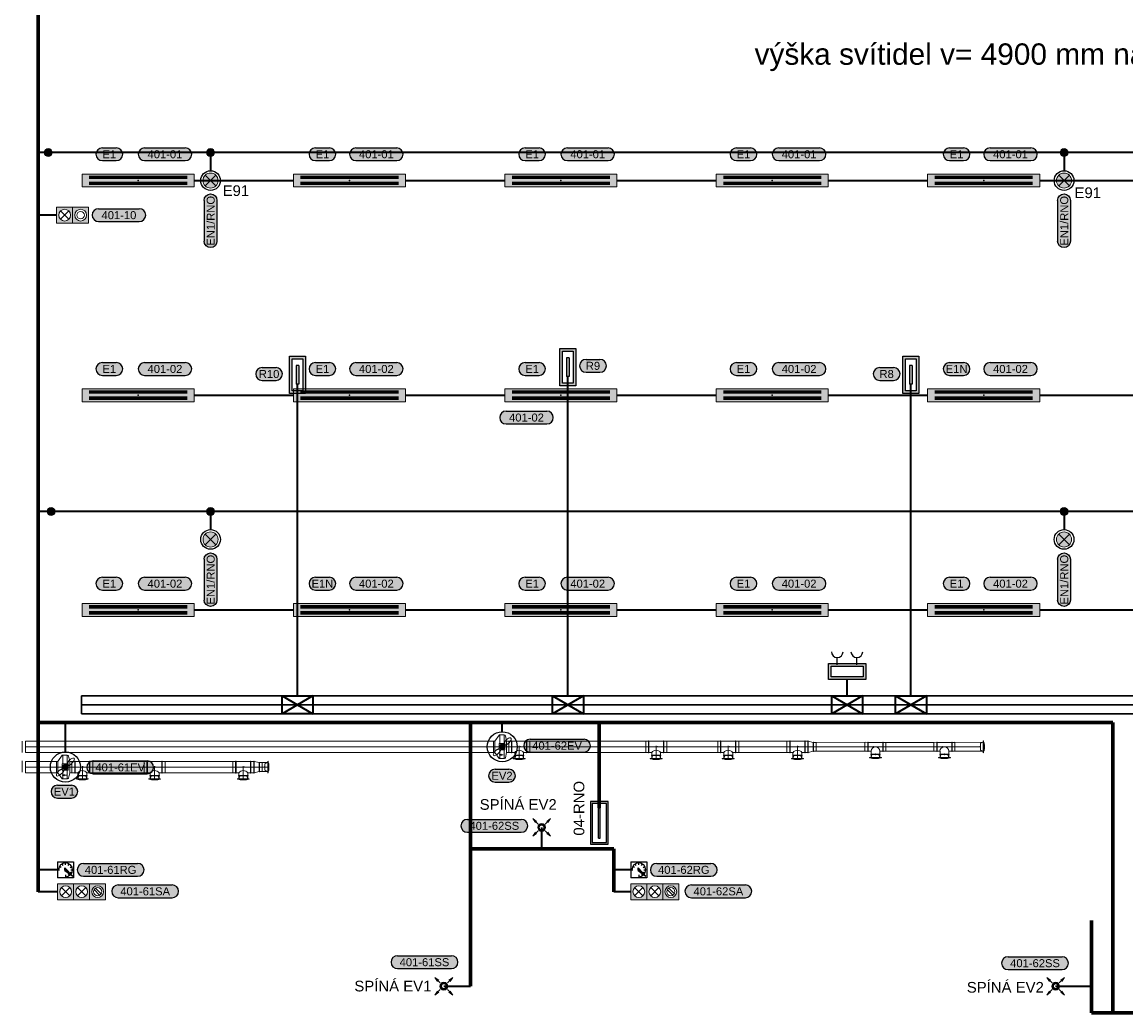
# Model space of a CAD drawing. Extents: x -10604 to 417874, y -84886 to -28187.
# Tile 12 of 32: x 30144 to 45664, y -66945 to -53017. Entities that reach past the tile are written whole.
import ezdxf
from ezdxf.enums import TextEntityAlignment as Align

# ---------------------------------------------------------------- set-up
doc = ezdxf.new("R2010")
doc.units = 0
doc.header["$MEASUREMENT"] = 0
doc.layers.get('0').update_dxf_attribs({"linetype": 'CONTINUOUS'})
for name, color, linetype in [('__Bílá', 7, 'CONTINUOUS'), ('__ELEKTRO PAVELKA', 4, 'CONTINUOUS'), ('__Fialová 220', 220, 'CONTINUOUS'), ('__Zelená', 3, 'CONTINUOUS')]:
    doc.layers.add(name, color=color, linetype=linetype)
doc.layers.add('__matrice SUNWIN žlab 250na100', color=7, linetype='CONTINUOUS', lineweight=30, true_color=0x98cd98)
doc.layers.add('__Rudá tmavá', color=7, linetype='CONTINUOUS', true_color=0xdb0000)
doc.layers.add('__Temná modrá', color=7, linetype='CONTINUOUS', true_color=0x0000c7)
doc.styles.add('Arial', font='arial.ttf')
doc.styles.add('GENERATED_STYLE_1', font='arial.ttf')

# ---------------------------------------------------------------- blocks, each defined once
blk = doc.blocks.new('Světlo 258')
h = blk.add_hatch(color=2)
h.dxf.hatch_style = 1
h.paths.add_polyline_path([(787.5, 90), (-787.5, 90), (-787.5, -90), (787.5, -90)])
at = {"color": 7}
for p, q in [((687.5, 57.5), (-687.5, 57.5)), ((687.5, 47.5), (-687.5, 47.5)), ((687.5, 37.5), (-687.5, 37.5)), ((687.5, 27.5), (-687.5, 27.5)), ((687.5, -27.5), (-687.5, -27.5)), ((687.5, -37.5), (-687.5, -37.5)), ((687.5, -47.5), (-687.5, -47.5)), ((687.5, -57.5), (-687.5, -57.5))]:
    blk.add_line(p, q, dxfattribs=at)
at = {"lineweight": 18}
blk.add_lwpolyline([(787.5, 90), (-787.5, 90), (-787.5, -90), (787.5, -90)], close=True, dxfattribs=at)
at = {"color": 7}
blk.add_point((0, 0), dxfattribs=at)
blk = doc.blocks.new('TEXT POPIS 025')
h = blk.add_hatch(color=21)
h.dxf.hatch_style = 2
edge = h.paths.add_edge_path()
edge.add_arc((654, 0), 600, 270, 450)
edge.add_line((654, 600), (-654, 600))
edge.add_arc((-654, 0), 600, 90, 270)
edge.add_line((-654, -600), (654, -600))
at = {"color": 7}
for p, q in [((-654, 600), (654, 600)), ((-654, -600), (654, -600))]:
    blk.add_line(p, q, dxfattribs=at)
at = {"color": 7, "ltscale": 4}
for centre, start, end in [((-654, 0), 90, 270), ((654, 0), 270, 90)]:
    blk.add_arc(centre, 600, start, end, dxfattribs=at)
at = {"color": 7, "linetype": 'Continuous', "style": 'GENERATED_STYLE_1'}
blk.add_attdef('TEXT', text='', height=750, dxfattribs=at).set_placement((0, 0), align=Align.MIDDLE)
blk = doc.blocks.new('tlasig')
for points in [[(-400, 75), (-400, 14), (-379, 10, -0.359824), (-325, 55, -1), (-325, -55, -0.470779), (-379, 10), (-400, 14), (-400, -75), (-250, -75), (-250, 75)], [(-250, 75), (-250, 14), (-229, 10, -0.359824), (-175, 55, -1), (-175, -55, -0.470779), (-229, 10), (-250, 14), (-250, -75), (-100, -75), (-100, 75)]]:
    blk.add_hatch(color=256).paths.add_polyline_path(points)
at = {"color": 7, "lineweight": 13}
for p, q in [((-400, -75), (-400, 75)), ((-400, 75), (-250, 75)), ((-250, -75), (-250, 75)), ((-250, -75), (-250, 75)), ((-250, 75), (-100, 75)), ((-100, -75), (-100, 75)), ((-250, -75), (-400, -75)), ((-100, -75), (-250, -75))]:
    blk.add_line(p, q, dxfattribs=at)
at = {"color": 7, "lineweight": 5}
for p, q in [((-214, 39), (-136, -39)), ((-214, -39), (-136, 39))]:
    blk.add_line(p, q, dxfattribs=at)
blk.add_line((0, 0), (-100, 0))
at = {"color": 7, "lineweight": 13}
for centre in [(-325, 0), (-175, 0)]:
    blk.add_circle(centre, 55, dxfattribs=at)
at = {"color": 7, "lineweight": 5}
blk.add_circle((-325, 0), 35, dxfattribs=at)
blk = doc.blocks.new('skksds')
at = {"layer": '__Fialová 220', "lineweight": 0}
for p, q in [((6656, 165), (6597, 80)), ((6667, 167), (6667, 44)), ((6728, 167), (6728, 44)), ((6728, 164), (6731, 164)), ((6762, 80), (6746, 155)), ((-50, 80), (-50, -80)), ((6577, 80), (0, 80)), ((0, 80), (0, -80)), ((13425, 0), (0, 0)), ((6658, -44), (6658, 44)), ((6738, 44), (6738, -44)), ((6832, 84), (6832, -84)), ((6837, 84), (6837, -84)), ((6939, -175), (6939, 12)), ((6939, 12), (6939, -175)), ((7041, 84), (7041, -84)), ((7047, 84), (7047, -84)), ((8718, 80), (7087, 80)), ((8758, 84), (8758, -84)), ((8763, 84), (8763, -84)), ((8865, -175), (8865, 12)), ((8865, 12), (8865, -175)), ((8967, 84), (8967, -84)), ((8973, 84), (8973, -84)), ((9731, 80), (9013, 80)), ((9771, 84), (9771, -84)), ((9776, 84), (9776, -84)), ((9878, -175), (9878, 12)), ((9878, 12), (9878, -175)), ((9980, 84), (9980, -84)), ((9986, 84), (9986, -84)), ((10704, 80), (10026, 80)), ((10744, 84), (10744, -84)), ((10750, 84), (10750, -84)), ((10852, -175), (10852, 12)), ((10852, 12), (10852, -175)), ((10954, 84), (10954, -84)), ((10959, 84), (10959, -84)), ((11117, 62), (11811, 63)), ((11801, 62), (11841, 63)), ((11801, -62), (11801, 62)), ((11841, 66), (11841, -66)), ((11841, -63), (11841, 63)), ((11847, 66), (11847, -66)), ((12051, 66), (12051, -66)), ((12056, 66), (12056, -66)), ((12096, 63), (12096, -63)), ((12771, 62), (12096, 62)), ((12771, 62), (12811, 63)), ((12771, -62), (12771, 62)), ((12811, 66), (12811, -66)), ((12811, -63), (12811, 63)), ((12816, 66), (12816, -66)), ((13020, 66), (13020, -66)), ((13026, 66), (13026, -66)), ((13066, 63), (13066, -63)), ((13066, 63), (13465, 62)), ((13425, 46), (13425, 0)), ((13425, -46), (13425, 0)), ((13465, 63), (13427, 49)), ((13465, 0), (13465, 84)), ((13465, -62), (13465, 62)), ((13465, -62), (13465, 62)), ((13465, 0), (13465, -84)), ((13469, 0), (13469, 80)), ((13469, 0), (13469, -80)), ((13470, 56), (13475, 58)), ((13470, 56), (13470, 0)), ((13470, -56), (13470, 0)), ((0, -80), (6577, -80)), ((514, -120), (455, -205)), ((525, -118), (525, -242)), ((586, -118), (586, -242)), ((586, -121), (589, -121)), ((620, -205), (604, -130)), ((6656, -165), (6597, -80)), ((6738, -44), (6658, -44)), ((6658, -115), (6690, -105)), ((6714, -115), (6658, -115)), ((6658, -115), (6690, -125)), ((6667, -167), (6667, -44)), ((6728, -167), (6728, -44)), ((6762, -80), (6746, -155)), ((7006, -119), (6873, -119)), ((7006, -125), (6873, -125)), ((6877, -165), (6890, -127)), ((6893, -125), (6939, -125)), ((6986, -125), (6939, -125)), ((7002, -165), (6989, -127)), ((7087, -80), (8718, -80)), ((8932, -119), (8799, -119)), ((8932, -125), (8799, -125)), ((8803, -165), (8816, -127)), ((8819, -125), (8865, -125)), ((8912, -125), (8865, -125)), ((8928, -165), (8915, -127)), ((9013, -80), (9731, -80)), ((9945, -119), (9812, -119)), ((9945, -125), (9812, -125)), ((9816, -165), (9829, -127)), ((9832, -125), (9878, -125)), ((9925, -125), (9878, -125)), ((9941, -165), (9928, -127)), ((10026, -80), (10704, -80)), ((10918, -119), (10785, -119)), ((10918, -125), (10785, -125)), ((10789, -165), (10803, -127)), ((10806, -125), (10852, -125)), ((10898, -125), (10852, -125)), ((10915, -165), (10901, -127)), ((11117, -62), (11801, -62)), ((11949, -150), (11864, -150)), ((11949, -155), (11869, -155)), ((11882, -105), (12015, -105)), ((11882, -110), (12015, -110)), ((11886, -150), (11899, -113)), ((11886, -150), (12011, -150)), ((11886, -150), (12011, -150)), ((11902, -111), (11949, -111)), ((11995, -111), (11949, -111)), ((11949, -150), (12033, -150)), ((11949, -155), (12028, -155)), ((12011, -150), (11998, -113)), ((12096, -63), (12771, -62)), ((12918, -150), (12834, -150)), ((12918, -155), (12839, -155)), ((12852, -105), (12985, -105)), ((12852, -110), (12985, -110)), ((12856, -150), (12869, -113)), ((12856, -150), (12981, -150)), ((12856, -150), (12981, -150)), ((12872, -111), (12918, -111)), ((12965, -111), (12918, -111)), ((12918, -150), (13003, -150)), ((12918, -155), (12998, -155)), ((12981, -150), (12968, -113)), ((13062, -63), (13465, -63)), ((13465, -63), (13427, -49)), ((13470, -56), (13475, -58)), ((-49, -197), (-49, -357)), ((435, -205), (0, -205)), ((0, -205), (0, -365)), ((3410, -285), (0, -285)), ((516, -329), (516, -242)), ((596, -242), (596, -329)), ((690, -201), (690, -369)), ((696, -201), (696, -369)), ((798, -460), (798, -273)), ((798, -273), (798, -460)), ((900, -201), (900, -369)), ((905, -201), (905, -369)), ((945, -205), (1666, -205)), ((1706, -201), (1706, -369)), ((1712, -201), (1712, -369)), ((1813, -460), (1813, -273)), ((1813, -273), (1813, -460)), ((1915, -201), (1915, -369)), ((1921, -201), (1921, -369)), ((1961, -205), (2913, -205)), ((2953, -201), (2953, -369)), ((2958, -201), (2958, -369)), ((3060, -460), (3060, -273)), ((3060, -273), (3060, -460)), ((3162, -201), (3162, -369)), ((3168, -201), (3168, -369)), ((3327, -223), (3405, -223)), ((3365, -239), (3365, -285)), ((3365, -331), (3365, -285)), ((3405, -223), (3367, -236)), ((3405, -285), (3405, -201)), ((3405, -348), (3405, -223)), ((3405, -348), (3405, -223)), ((3405, -285), (3405, -369)), ((3409, -285), (3409, -205)), ((3409, -285), (3409, -365)), ((3410, -229), (3415, -227)), ((3410, -229), (3410, -285)), ((3410, -341), (3410, -285)), ((6728, -164), (6731, -164)), ((6939, -165), (6855, -165)), ((6939, -169), (6859, -169)), ((6877, -165), (7002, -165)), ((6877, -165), (7002, -165)), ((6883, -170), (6881, -175)), ((6883, -170), (6939, -170)), ((6939, -165), (7023, -165)), ((6939, -169), (7019, -169)), ((6996, -170), (6939, -170)), ((6996, -170), (6998, -175)), ((8865, -165), (8781, -165)), ((8865, -169), (8786, -169)), ((8803, -165), (8928, -165)), ((8803, -165), (8928, -165)), ((8809, -170), (8807, -175)), ((8809, -170), (8865, -170)), ((8865, -165), (8949, -165)), ((8865, -169), (8945, -169)), ((8922, -170), (8865, -170)), ((8922, -170), (8924, -175)), ((9878, -165), (9794, -165)), ((9878, -169), (9798, -169)), ((9816, -165), (9941, -165)), ((9816, -165), (9941, -165)), ((9822, -170), (9820, -175)), ((9822, -170), (9878, -170)), ((9878, -165), (9962, -165)), ((9878, -169), (9958, -169)), ((9935, -170), (9878, -170)), ((9935, -170), (9936, -175)), ((10852, -165), (10768, -165)), ((10852, -169), (10772, -169)), ((10790, -165), (10915, -165)), ((10790, -165), (10915, -165)), ((10796, -170), (10794, -175)), ((10796, -170), (10852, -170)), ((10852, -165), (10936, -165)), ((10852, -169), (10932, -169)), ((10908, -170), (10852, -170)), ((10908, -170), (10910, -175)), ((11892, -155), (11890, -160)), ((11892, -155), (11949, -155)), ((12005, -155), (11949, -155)), ((12005, -155), (12007, -160)), ((12862, -155), (12860, -160)), ((12862, -155), (12918, -155)), ((12975, -155), (12918, -155)), ((12975, -155), (12977, -160)), ((0, -365), (435, -365)), ((514, -450), (455, -365)), ((596, -329), (516, -329)), ((516, -400), (548, -390)), ((573, -400), (516, -400)), ((516, -400), (548, -410)), ((525, -452), (525, -329)), ((586, -452), (586, -329)), ((586, -449), (589, -449)), ((620, -365), (604, -440)), ((798, -450), (713, -450)), ((798, -454), (718, -454)), ((864, -404), (731, -404)), ((864, -410), (731, -410)), ((735, -450), (748, -412)), ((735, -450), (860, -450)), ((735, -450), (860, -450)), ((741, -455), (739, -460)), ((741, -455), (798, -455)), ((751, -410), (798, -410)), ((844, -410), (798, -410)), ((798, -450), (882, -450)), ((798, -454), (877, -454)), ((854, -455), (798, -455)), ((860, -450), (847, -412)), ((854, -455), (856, -460)), ((1666, -365), (945, -365)), ((1813, -450), (1729, -450)), ((1813, -454), (1734, -454)), ((1880, -404), (1747, -404)), ((1880, -410), (1747, -410)), ((1751, -450), (1764, -412)), ((1751, -450), (1876, -450)), ((1751, -450), (1876, -450)), ((1757, -455), (1755, -460)), ((1757, -455), (1813, -455)), ((1767, -410), (1813, -410)), ((1860, -410), (1813, -410)), ((1813, -450), (1898, -450)), ((1813, -454), (1893, -454)), ((1870, -455), (1813, -455)), ((1876, -450), (1863, -412)), ((1870, -455), (1872, -460)), ((2913, -365), (1961, -365)), ((3060, -450), (2976, -450)), ((3060, -454), (2980, -454)), ((3127, -404), (2994, -404)), ((3127, -410), (2994, -410)), ((2998, -450), (3011, -412)), ((2998, -450), (3123, -450)), ((2998, -450), (3123, -450)), ((3004, -455), (3002, -460)), ((3004, -455), (3060, -455)), ((3014, -410), (3060, -410)), ((3107, -410), (3060, -410)), ((3060, -450), (3144, -450)), ((3060, -454), (3140, -454)), ((3117, -455), (3060, -455)), ((3123, -450), (3110, -412)), ((3117, -455), (3119, -460)), ((3327, -348), (3405, -348)), ((3405, -348), (3367, -334)), ((3410, -341), (3415, -343))]:
    blk.add_line(p, q, dxfattribs=at)
at = {"layer": '__Fialová 220', "lineweight": 0, "flags": 128}
for points in [[(6667, 167), (6662, 167)], [(6728, 167), (6667, 167)], [(6597, -80), (6577, -80), (6577, 80), (6597, 80), (6597, -80)], [(6738, 44), (6658, 44)], [(6792, -80), (6762, -80), (6762, 80), (6792, 80), (6792, -80)], [(6792, 80), (6792, -80)], [(6832, 80), (6792, 80)], [(6837, 84), (6832, 84)], [(7041, 80), (6837, 80)], [(7041, 84), (7047, 84)], [(7047, 80), (7087, 80)], [(7087, 80), (7087, -80)], [(8718, 80), (8718, -80)], [(8758, 80), (8718, 80)], [(8763, 84), (8758, 84)], [(8967, 80), (8763, 80)], [(8967, 84), (8973, 84)], [(8973, 80), (9013, 80)], [(9013, 80), (9013, -80)], [(9731, 80), (9731, -80)], [(9771, 80), (9731, 80)], [(9776, 84), (9771, 84)], [(9980, 80), (9776, 80)], [(9980, 84), (9986, 84)], [(9986, 80), (10026, 80)], [(10026, 80), (10026, -80)], [(10704, 80), (10704, -80)], [(10744, 80), (10704, 80)], [(10750, 84), (10744, 84)], [(10954, 80), (10750, 80)], [(10954, 84), (10959, 84)], [(10999, 80), (10959, 80), (10959, -80), (10999, -80)], [(10959, 80), (10999, 80)], [(11004, 84), (10999, 84), (10999, -84), (11004, -84)], [(10999, 80), (10999, -80)], [(11004, 84), (11004, -84)], [(11004, 80), (11072, 62)], [(11072, 66), (11072, -66)], [(11072, 66), (11077, 66), (11077, -66), (11072, -66)], [(11077, 62), (11117, 62), (11117, -62), (11077, -62)], [(13465, 62), (13465, -63)], [(525, -118), (520, -118)], [(586, -118), (525, -118)], [(6832, -80), (6792, -80)], [(6837, -84), (6832, -84)], [(6837, -80), (6877, -80)], [(6873, -119), (6873, -125)], [(6877, -119), (6877, -80)], [(6877, -125), (6877, -165)], [(7002, -119), (7002, -80)], [(7041, -80), (7002, -80)], [(7002, -125), (7002, -165)], [(7006, -119), (7006, -125)], [(7041, -84), (7047, -84)], [(7047, -80), (7087, -80)], [(8758, -80), (8718, -80)], [(8763, -84), (8758, -84)], [(8763, -80), (8803, -80)], [(8799, -119), (8799, -125)], [(8803, -119), (8803, -80)], [(8803, -125), (8803, -165)], [(8928, -119), (8928, -80)], [(8967, -80), (8928, -80)], [(8928, -125), (8928, -165)], [(8932, -119), (8932, -125)], [(8967, -84), (8973, -84)], [(8973, -80), (9013, -80)], [(9771, -80), (9731, -80)], [(9776, -84), (9771, -84)], [(9776, -80), (9816, -80)], [(9812, -119), (9812, -125)], [(9816, -119), (9816, -80)], [(9816, -125), (9816, -165)], [(9941, -119), (9941, -80)], [(9980, -80), (9941, -80)], [(9941, -125), (9941, -165)], [(9945, -119), (9945, -125)], [(9980, -84), (9986, -84)], [(9986, -80), (10026, -80)], [(10744, -80), (10704, -80)], [(10750, -84), (10744, -84)], [(10750, -80), (10789, -80)], [(10785, -119), (10785, -125)], [(10789, -119), (10789, -80)], [(10789, -125), (10789, -165)], [(10914, -119), (10914, -80)], [(10954, -80), (10914, -80)], [(10914, -125), (10914, -165)], [(10918, -119), (10918, -125)], [(10954, -84), (10959, -84)], [(10959, -80), (10999, -80)], [(11004, -80), (11072, -62)], [(455, -365), (435, -365), (435, -205), (455, -205), (455, -365)], [(596, -242), (516, -242)], [(650, -365), (620, -365), (620, -205), (650, -205), (650, -365)], [(650, -205), (650, -365)], [(690, -205), (650, -205)], [(696, -201), (690, -201)], [(900, -205), (696, -205)], [(900, -201), (905, -201)], [(905, -205), (945, -205)], [(945, -205), (945, -365)], [(1666, -205), (1666, -365)], [(1706, -205), (1666, -205)], [(1712, -201), (1706, -201)], [(1915, -205), (1712, -205)], [(1915, -201), (1921, -201)], [(1921, -205), (1961, -205)], [(1961, -205), (1961, -365)], [(2913, -205), (2913, -365)], [(2953, -205), (2913, -205)], [(2958, -201), (2953, -201)], [(3162, -205), (2958, -205)], [(3162, -201), (3168, -201)], [(3168, -205), (3208, -205)], [(3214, -201), (3209, -201), (3209, -369), (3214, -369)], [(3214, -201), (3214, -369)], [(3214, -205), (3282, -223)], [(3282, -219), (3282, -352)], [(3282, -219), (3287, -219), (3287, -352), (3282, -352)], [(3287, -223), (3327, -223), (3327, -348), (3287, -348)], [(6667, -167), (6662, -167)], [(6728, -167), (6667, -167)], [(7002, -165), (6877, -165)], [(8928, -165), (8803, -165)], [(9941, -165), (9816, -165)], [(10914, -165), (10789, -165)], [(525, -452), (520, -452)], [(586, -452), (525, -452)], [(690, -365), (650, -365)], [(696, -369), (690, -369)], [(696, -365), (735, -365)], [(731, -404), (731, -410)], [(735, -404), (735, -365)], [(735, -410), (735, -450)], [(860, -450), (735, -450)], [(860, -404), (860, -365)], [(900, -365), (860, -365)], [(860, -410), (860, -450)], [(864, -404), (864, -410)], [(900, -369), (905, -369)], [(905, -365), (945, -365)], [(1706, -365), (1666, -365)], [(1712, -369), (1706, -369)], [(1712, -365), (1751, -365)], [(1747, -404), (1747, -410)], [(1751, -404), (1751, -365)], [(1751, -410), (1751, -450)], [(1876, -450), (1751, -450)], [(1876, -404), (1876, -365)], [(1915, -365), (1876, -365)], [(1876, -410), (1876, -450)], [(1880, -404), (1880, -410)], [(1915, -369), (1921, -369)], [(1921, -365), (1961, -365)], [(2953, -365), (2913, -365)], [(2958, -369), (2953, -369)], [(2958, -365), (2998, -365)], [(2994, -404), (2994, -410)], [(2998, -404), (2998, -365)], [(2998, -410), (2998, -450)], [(3123, -450), (2998, -450)], [(3123, -404), (3123, -365)], [(3162, -365), (3123, -365)], [(3123, -410), (3123, -450)], [(3127, -404), (3127, -410)], [(3162, -369), (3168, -369)], [(3168, -365), (3208, -365)], [(3214, -365), (3282, -348)]]:
    blk.add_lwpolyline(points, dxfattribs=at)
at = {"layer": '__Fialová 220', "lineweight": 0}
for points in [[(11847, 66), (11841, 66)], [(11841, -62), (11841, 62)], [(11847, 62), (12051, 62)], [(12051, 66), (12056, 66)], [(12056, 62), (12096, 62)], [(12096, 62), (12096, -62)], [(12816, 66), (12811, 66)], [(12811, -62), (12811, 62)], [(12816, 62), (13020, 62)], [(13020, 66), (13026, 66)], [(13026, 62), (13066, 62)], [(13066, 62), (13066, -62)], [(13465, 62), (13465, -62)], [(11841, -62), (11801, -62)], [(11847, -66), (11841, -66)], [(11847, -62), (11886, -62)], [(11882, -105), (11882, -110)], [(11886, -105), (11886, -62)], [(11886, -110), (11886, -150)], [(12011, -150), (11886, -150)], [(12011, -105), (12011, -62)], [(12051, -62), (12011, -62)], [(12011, -110), (12011, -150)], [(12015, -105), (12015, -110)], [(12051, -66), (12056, -66)], [(12056, -62), (12096, -62)], [(12811, -62), (12771, -62)], [(12816, -66), (12811, -66)], [(12816, -62), (12856, -62)], [(12852, -105), (12852, -110)], [(12856, -105), (12856, -62)], [(12856, -110), (12856, -150)], [(12981, -150), (12856, -150)], [(12981, -105), (12981, -62)], [(13020, -62), (12981, -62)], [(12981, -110), (12981, -150)], [(12985, -105), (12985, -110)], [(13020, -66), (13026, -66)], [(13026, -62), (13066, -62)], [(3405, -223), (3405, -348)], [(7002, -165), (6877, -165)], [(8928, -165), (8803, -165)], [(9941, -165), (9816, -165)], [(10915, -165), (10790, -165)], [(860, -450), (735, -450)], [(1876, -450), (1751, -450)], [(3123, -450), (2998, -450)]]:
    blk.add_lwpolyline(points, dxfattribs=at)
for centre, radius, start, end in [((6662, 157), 10, 90.0233, 129.2504), ((6732, 147), 16.6, 30.0501, 91.6969), ((11949, -62), 62.5, 0, 180), ((12918, -62), 62.5, 0, 180), ((13429, 46), 3.33, 115.6654, 180), ((13464, 79), 5, 6.1954, 80.7451), ((13475, 58), 0.833, 18.7921, 111.5644), ((13117, 0), 364, 359.9765, 9.1264), ((13117, 0), 364, 350.8736, 0.0235), ((520, -128), 10, 90.0233, 129.2504), ((590, -138), 16.6, 30.0501, 91.6969), ((6939, -130), 80, 38.6248, 141.3752), ((6893, -128), 3.33, 90, 154.3346), ((6986, -128), 3.33, 25.6654, 90), ((8865, -130), 80, 38.6248, 141.3752), ((8819, -128), 3.33, 90, 154.3346), ((8912, -128), 3.33, 25.6654, 90), ((9878, -130), 80, 38.6248, 141.3752), ((9832, -128), 3.33, 90, 154.3346), ((9925, -128), 3.33, 25.6654, 90), ((10852, -130), 80, 38.6248, 141.3752), ((10806, -128), 3.33, 90, 154.3346), ((10898, -128), 3.33, 25.6654, 90), ((11869, -150), 5, 189.2549, 263.8046), ((11902, -114), 3.33, 90, 154.3346), ((11995, -114), 3.33, 25.6654, 90), ((12028, -150), 5, 276.1954, 350.7451), ((12839, -150), 5, 189.2549, 263.8046), ((12872, -114), 3.33, 90, 154.3346), ((12965, -114), 3.33, 25.6654, 90), ((12998, -150), 5, 276.1954, 350.7451), ((13429, -46), 3.33, 180, 244.3346), ((13464, -79), 5, 279.2549, 353.8046), ((13475, -58), 0.833, 248.4356, 341.2079), ((3369, -239), 3.33, 115.6654, 180), ((3404, -206), 5, 6.1954, 80.7451), ((3415, -228), 0.833, 18.7921, 111.5644), ((3057, -285), 364, 359.9765, 9.1264), ((3057, -285), 364, 350.8736, 0.0235), ((6662, -157), 10, 230.7496, 269.9767), ((6732, -147), 16.6, 268.3031, 329.9499), ((6860, -164), 5, 189.2549, 263.8046), ((6882, -175), 0.833, 158.4356, 251.2079), ((6939, 183), 364, 260.8736, 270.0235), ((6939, 183), 364, 269.9765, 279.1264), ((6997, -175), 0.833, 288.7921, 21.5644), ((7018, -164), 5, 276.1954, 350.7451), ((8786, -164), 5, 189.2549, 263.8046), ((8808, -175), 0.833, 158.4356, 251.2079), ((8865, 183), 364, 260.8736, 270.0235), ((8865, 183), 364, 269.9765, 279.1264), ((8923, -175), 0.833, 288.7921, 21.5644), ((8944, -164), 5, 276.1954, 350.7451), ((9799, -164), 5, 189.2549, 263.8046), ((9821, -175), 0.833, 158.4356, 251.2079), ((9878, 183), 364, 260.8736, 270.0235), ((9878, 183), 364, 269.9765, 279.1264), ((9936, -175), 0.833, 288.7921, 21.5644), ((9957, -164), 5, 276.1954, 350.7451), ((10773, -164), 5, 189.2549, 263.8046), ((10794, -175), 0.833, 158.4356, 251.2079), ((10852, 183), 364, 260.8736, 270.0235), ((10852, 183), 364, 269.9765, 279.1264), ((10910, -175), 0.833, 288.7921, 21.5644), ((10931, -164), 5, 276.1954, 350.7451), ((11891, -160), 0.833, 158.4356, 251.2079), ((11948, 198), 364, 260.8736, 270.0235), ((11949, 198), 364, 269.9765, 279.1264), ((12006, -160), 0.833, 288.7921, 21.5644), ((12861, -160), 0.833, 158.4356, 251.2079), ((12918, 198), 364, 260.8736, 270.0235), ((12919, 198), 364, 269.9765, 279.1264), ((12976, -160), 0.833, 288.7921, 21.5644), ((520, -442), 10, 230.7496, 269.9767), ((590, -432), 16.6, 268.3031, 329.9499), ((718, -449), 5, 189.2549, 263.8046), ((798, -415), 80, 38.6248, 141.3752), ((740, -460), 0.833, 158.4356, 251.2079), ((797, -102), 364, 260.8736, 270.0235), ((751, -414), 3.33, 90, 154.3346), ((798, -102), 364, 269.9765, 279.1264), ((844, -414), 3.33, 25.6654, 90), ((855, -460), 0.833, 288.7921, 21.5644), ((877, -449), 5, 276.1954, 350.7451), ((1734, -449), 5, 189.2549, 263.8046), ((1813, -415), 80, 38.6248, 141.3752), ((1756, -460), 0.833, 158.4356, 251.2079), ((1813, -102), 364, 260.8736, 270.0235), ((1767, -414), 3.33, 90, 154.3346), ((1814, -102), 364, 269.9765, 279.1264), ((1860, -414), 3.33, 25.6654, 90), ((1871, -460), 0.833, 288.7921, 21.5644), ((1893, -449), 5, 276.1954, 350.7451), ((2981, -449), 5, 189.2549, 263.8046), ((3060, -415), 80, 38.6248, 141.3752), ((3003, -460), 0.833, 158.4356, 251.2079), ((3060, -102), 364, 260.8736, 270.0235), ((3014, -414), 3.33, 90, 154.3346), ((3060, -102), 364, 269.9765, 279.1264), ((3107, -414), 3.33, 25.6654, 90), ((3118, -460), 0.833, 288.7921, 21.5644), ((3139, -449), 5, 276.1954, 350.7451), ((3369, -331), 3.33, 180, 244.3346), ((3404, -364), 5, 279.2549, 353.8046), ((3415, -343), 0.833, 248.4356, 341.2079)]:
    blk.add_arc(centre, radius, start, end, dxfattribs=at)
for p in [(6832, 0), (6955, 0), (7040, 0), (7048, 0), (7048, 0), (8758, 0), (8882, 0), (8966, 0), (8974, 0), (8974, 0), (9771, 0), (9894, 0), (9979, 0), (9987, 0), (9987, 0), (10744, 0), (10868, 0), (10953, 0), (10961, 0), (10961, 0), (11840, 0), (11840, 0), (11847, 0), (11922, 0), (12056, 0), (12809, 0), (12809, 0), (12817, 0), (12892, 0), (13026, 0), (6939, -117), (6939, -125), (6939, -125), (8865, -117), (8865, -125), (8865, -125), (9878, -117), (9878, -125), (9878, -125), (10852, -117), (10852, -125), (10852, -125), (11949, -102), (11949, -110), (11949, -110), (12918, -102), (12918, -110), (12918, -110), (13417, 0), (13425, 0), (13425, 0), (690, -285), (814, -285), (899, -285), (907, -285), (907, -285), (1706, -285), (1830, -285), (1915, -285), (1923, -285), (1923, -285), (2953, -285), (3076, -285), (3161, -285), (3169, -285), (3169, -285), (3357, -285), (3365, -285), (3365, -285), (798, -402), (798, -410), (798, -410), (1813, -402), (1813, -410), (1813, -410), (3060, -402), (3060, -410), (3060, -410)]:
    blk.add_point(p, dxfattribs=at)
blk = doc.blocks.new('T101')
at = {"lineweight": 0}
blk.add_hatch(color=7, dxfattribs=at).paths.add_polyline_path([(25, 0, 1), (-25, 0, 1)])
at = {"color": 7}
for p, q in [((28, 54), (0, 0)), ((0, 0), (54, 28)), ((-54, -28), (0, 0)), ((0, 0), (-28, -54))]:
    blk.add_line(p, q, dxfattribs=at)
blk.add_circle((0, 0), 141)
at = {"color": 7, "lineweight": 0}
blk.add_circle((0, 0), 25, dxfattribs=at)
at = {"color": 7, "lineweight": 13, "extrusion": (0, 0, -1)}
blk.add_ellipse((46, 46), major_axis=(35.7, 35.7), ratio=0.371134, start_param=4.568335, end_param=7.998035, dxfattribs=at)
at = {"color": 7, "lineweight": 13}
blk.add_ellipse((-46, -46), major_axis=(-35.7, -35.7), ratio=0.371134, start_param=4.568335, end_param=7.998035, dxfattribs=at)
blk = doc.blocks.new('PPRO')
h = blk.add_hatch(color=256)
edge = h.paths.add_edge_path()
edge.add_arc((0, 0), 55, 0, 360)
edge = h.paths.add_edge_path(flags=16)
edge.add_arc((0, 0), 32.5, 0, 360)
at = {"color": 7, "lineweight": 5}
for p, q in [((-125, 124), (-51, 47)), ((-125, 124), (-87, 68)), ((-125, 124), (-71, 83)), ((125, 124), (51, 47)), ((125, 124), (71, 83)), ((125, 124), (87, 68)), ((-125, -124), (-51, -47)), ((-125, -124), (-87, -68)), ((-125, -124), (-71, -83)), ((125, -124), (51, -47)), ((125, -124), (71, -83)), ((125, -124), (87, -68))]:
    blk.add_line(p, q, dxfattribs=at)
at = {"color": 7, "lineweight": 13}
for radius in [55, 32.5]:
    blk.add_circle((0, 0), radius, dxfattribs=at)
blk = doc.blocks.new('PS4')
at = {"layer": '__Bílá', "lineweight": 35}
for p, q in [((0, 0), (433, -250)), ((433, 0), (0, -250))]:
    blk.add_line(p, q, dxfattribs=at)
blk.add_lwpolyline([(0, 0), (433, 0), (433, -250), (0, -250)], close=True, dxfattribs=at)
blk = doc.blocks.new('Skříň šíře 350')
h = blk.add_hatch(color=256)
h.dxf.hatch_style = 1
h.paths.add_polyline_path([(175, 75), (-175, 75), (-175, -75), (175, -75)])
h.paths.add_polyline_path([(150, -50), (-150, -50), (-150, 50), (150, 50)], flags=16)
h.paths.add_polyline_path([(87.5, 12.5), (87.5, -12.5), (-87.5, -12.5), (-87.5, 12.5)], flags=0)
h = blk.add_hatch(color=256)
h.dxf.hatch_style = 1
h.paths.add_polyline_path([(-87.5, 12.5), (-87.5, -12.5), (87.5, -12.5), (87.5, 12.5)])
at = {"color": 7}
for p, q in [((-87.5, 12.5), (87.5, 12.5)), ((-87.5, 12.5), (-87.5, -12.5)), ((87.5, 12.5), (87.5, -12.5)), ((-87.5, -12.5), (87.5, -12.5))]:
    blk.add_line(p, q, dxfattribs=at)
for points in [[(-175, 75), (175, 75), (175, -75), (-175, -75)], [(-150, 50), (150, 50), (150, -50), (-150, -50)]]:
    blk.add_lwpolyline(points, close=True, dxfattribs=at)
blk = doc.blocks.new('MXC001')
h = blk.add_hatch(color=256)
h.dxf.hatch_style = 1
h.paths.add_polyline_path([(175, 150), (-175, 150), (-175, 0), (175, 0)])
h.paths.add_polyline_path([(150, 125), (150, 25), (-150, 25), (-150, 125)], flags=16)
at = {"color": 7}
for p, q in [((-92, 138), (-92, 206)), ((92, 138), (92, 206))]:
    blk.add_line(p, q, dxfattribs=at)
for points in [[(-175, 150), (175, 150), (175, 0), (-175, 0)], [(-150, 125), (150, 125), (150, 25), (-150, 25)]]:
    blk.add_lwpolyline(points, close=True, dxfattribs=at)
for centre in [(-92, 261), (92, 261)]:
    blk.add_arc(centre, 55, 180, 0, dxfattribs=at)
blk = doc.blocks.new('Text žlutý 21')
at = {"true_color": 0xffff33}
h = blk.add_hatch(color=2, dxfattribs=at)
h.dxf.hatch_style = 2
h.paths.add_polyline_path([(-191, 60, 1), (-191, -60), (191, -60, 1), (191, 60)])
at = {"color": 7}
for p, q in [((-191, 60), (191, 60)), ((-191, -60), (191, -60))]:
    blk.add_line(p, q, dxfattribs=at)
at = {"color": 7, "ltscale": 4}
for centre, start, end in [((-191, 0), 90, 270), ((191, 0), 270, 90)]:
    blk.add_arc(centre, 60, start, end, dxfattribs=at)
at = {"color": 7, "linetype": 'Continuous', "style": 'GENERATED_STYLE_1'}
blk.add_attdef('TEXT', text='', height=75, dxfattribs=at).set_placement((0, 0), align=Align.MIDDLE)
blk = doc.blocks.new('A119N')
at = {"lineweight": 35}
h = blk.add_hatch(color=7, dxfattribs=at)
h.dxf.hatch_style = 1
h.paths.add_polyline_path([(69, 333, 0.01756), (63, 337), (-28, 251), (11, 251)])
h.paths.add_polyline_path([(8, 262, -1), (-8, 262, -1)], flags=16)
h.paths.add_polyline_path([(89, 362), (63, 337, -0.01756), (69, 333)])
for p, q in [((-112, 375), (112, 375)), ((-112, 150), (-112, 375)), ((112, 375), (112, 150)), ((-112, 150), (112, 150)), ((0, 0), (0, 150))]:
    blk.add_line(p, q)
at = {"color": 7}
for p, q in [((-62, 299), (-85, 312)), ((-35, 325), (-48, 348)), ((89, 362), (-28, 251)), ((0, 334), (0, 361)), ((11, 251), (89, 362)), ((35, 325), (48, 348)), ((62, 299), (85, 312)), ((-72, 262), (-98, 262)), ((-72, 262), (-98, 262)), ((-62, 226), (-85, 213)), ((-35, 200), (-48, 177)), ((11, 251), (-28, 251)), ((0, 164), (0, 178)), ((72, 262), (98, 262))]:
    blk.add_line(p, q, dxfattribs=at)
blk.add_circle((0, 262), 7.84, dxfattribs=at)
blk.add_arc((0, 262), 98.2, 0, 270, dxfattribs=at)
blk = doc.blocks.new('TEXT_POPIS_060')
h = blk.add_hatch(color=21)
h.dxf.hatch_style = 2
h.paths.add_polyline_path([(-253, 60, 1), (-253, -60), (253, -60, 1), (253, 60)])
at = {"color": 7}
for p, q in [((-253, 60), (253, 60)), ((-253, -60), (253, -60))]:
    blk.add_line(p, q, dxfattribs=at)
at = {"color": 7, "ltscale": 4}
for centre, start, end in [((-253, 0), 90, 270), ((253, 0), 270, 90)]:
    blk.add_arc(centre, 60, start, end, dxfattribs=at)
at = {"color": 7, "linetype": 'Continuous', "style": 'GENERATED_STYLE_1'}
blk.add_attdef('TEXT', text='', height=75, dxfattribs=at).set_placement((0, 0), align=Align.MIDDLE)
blk = doc.blocks.new('3TLTT')
h = blk.add_hatch(color=256)
h.paths.add_polyline_path([(75, 550), (-75, 550), (-75, 400), (75, 400)])
h.paths.add_polyline_path([(-55, 475, -1), (55, 475, -1)], flags=16)
h = blk.add_hatch(color=256)
h.paths.add_polyline_path([(75, 400), (-75, 400), (-75, 250), (75, 250)])
h.paths.add_polyline_path([(55, 325, -1), (-55, 325, -1)], flags=16)
h = blk.add_hatch(color=256)
h.paths.add_polyline_path([(75, 250), (-75, 250), (-75, 100), (75, 100)])
h.paths.add_polyline_path([(-55, 175, -1), (55, 175, -1)], flags=16)
at = {"color": 7, "lineweight": 13}
for p, q in [((-75, 550), (75, 550)), ((-75, 400), (-75, 550)), ((75, 550), (75, 400)), ((-75, 400), (75, 400)), ((-75, 400), (75, 400)), ((-75, 250), (-75, 400)), ((75, 400), (75, 250)), ((-75, 100), (-75, 250)), ((-75, 250), (75, 250)), ((75, 250), (75, 100)), ((-75, 100), (75, 100))]:
    blk.add_line(p, q, dxfattribs=at)
at = {"color": 7, "lineweight": 5}
for p, q in [((19, 509), (-34, 456)), ((34, 494), (-19, 441)), ((39, 364), (-39, 286)), ((-39, 364), (39, 286)), ((39, 214), (-39, 136)), ((-39, 214), (39, 136))]:
    blk.add_line(p, q, dxfattribs=at)
blk.add_line((0, 0), (0, 100))
at = {"color": 7, "lineweight": 13}
for centre in [(0, 475), (0, 325), (0, 175)]:
    blk.add_circle(centre, 55, dxfattribs=at)
at = {"color": 7, "lineweight": 5}
blk.add_circle((0, 475), 38.9, dxfattribs=at)
blk = doc.blocks.new('Nouzové svítidlo stropní 102')
at = {"ltscale": 2}
h = blk.add_hatch(color=30, dxfattribs=at)
h.dxf.hatch_style = 1
h.paths.add_polyline_path([(-50, -50), (0, 0), (-50, 50, 0.198912), (-71, 0, 0.198912)])
h.paths.add_polyline_path([(50, 50), (0, 0), (50, -50, 0.198912), (71, 0, 0.198912)])
h = blk.add_hatch(color=2, dxfattribs=at)
h.dxf.hatch_style = 1
h.paths.add_polyline_path([(-50, 50), (0, 0), (50, 50, 0.414214)])
h.paths.add_polyline_path([(-50, -50, 0.414214), (50, -50), (0, 0)])
at = {"color": 7, "lineweight": 13}
for p, q in [((50, 50), (-50, -50)), ((50, -50), (-50, 50))]:
    blk.add_line(p, q, dxfattribs=at)
blk.add_circle((0, 0), 92.4)
blk.add_circle((0, 0), 70.7, dxfattribs=at)
blk = doc.blocks.new('vývod světlo 2')
at = {"true_color": 0xffff33}
h = blk.add_hatch(color=2, dxfattribs=at)
h.dxf.hatch_style = 2
h.paths.add_polyline_path([(-191, 60, 1), (-191, -60), (191, -60, 1), (191, 60)])
at = {"color": 7}
for p, q in [((-191, 60), (191, 60)), ((-191, -60), (191, -60))]:
    blk.add_line(p, q, dxfattribs=at)
at = {"color": 7, "ltscale": 4}
for centre, start, end in [((-191, 0), 90, 270), ((191, 0), 270, 90)]:
    blk.add_arc(centre, 60, start, end, dxfattribs=at)
at = {"color": 7, "linetype": 'Continuous', "style": 'GENERATED_STYLE_1'}
blk.add_attdef('TEXT', text='', height=75, dxfattribs=at).set_placement((0, 0), align=Align.MIDDLE)
blk = doc.blocks.new('SPOJ101')
at = {"const_width": 37.5}
blk.add_lwpolyline([(0, -18.75, -1), (0, 18.75, -1)], format="xyb", close=True, dxfattribs=at)
at = {"color": 7, "lineweight": 13}
blk.add_circle((0, 0), 37.5, dxfattribs=at)
blk = doc.blocks.new('Rozváděč 600 x 250')
h = blk.add_hatch(color=256)
h.dxf.hatch_style = 1
h.paths.add_polyline_path([(212.5, -12.5), (212.5, 12.5), (-212.5, 12.5), (-212.5, -12.5)], flags=0)
h.paths.add_polyline_path([(-300, 125), (-300, -125), (300, -125), (300, 125)])
h.paths.add_polyline_path([(275, 100), (275, -100), (-275, -100), (-275, 100)], flags=16)
h.paths.add_polyline_path([(212.5, 12.5), (212.5, -12.5), (-212.5, -12.5), (-212.5, 12.5)], flags=0)
h = blk.add_hatch(color=256)
h.dxf.hatch_style = 1
h.paths.add_polyline_path([(-212.5, 12.5), (-212.5, -12.5), (212.5, -12.5), (212.5, 12.5)])
at = {"color": 7}
for p, q in [((-212.5, 12.5), (212.5, 12.5)), ((-212.5, 12.5), (-212.5, -12.5)), ((212.5, 12.5), (212.5, -12.5)), ((-212.5, -12.5), (212.5, -12.5))]:
    blk.add_line(p, q, dxfattribs=at)
for points in [[(-300, -125), (300, -125), (300, 125), (-300, 125)], [(-275, -100), (275, -100), (275, 100), (-275, 100)]]:
    blk.add_lwpolyline(points, close=True, dxfattribs=at)

msp = doc.modelspace()

# ---------------------------------------------------------------- linework, layer by layer
at = {"layer": '__matrice SUNWIN žlab 250na100'}
for p, q in [((30979, -62490), (30979, -62615)), ((30979, -62490), (56388, -62490)), ((30979, -62740), (30979, -62615)), ((30979, -62615), (56388, -62615)), ((30979, -62740), (56388, -62740))]:
    msp.add_line(p, q, dxfattribs=at)
at = {"layer": '__Rudá tmavá', "lineweight": 35}
for p, q in [((37819, -62490), (37819, -57999)), ((34015, -62490), (34015, -58107)), ((42642, -62490), (42642, -58107)), ((41743, -62490), (41743, -62259)), ((30753, -63277), (30753, -62865)), ((36895, -62992), (36895, -62870)), ((37449, -64338), (37449, -64640)), ((36074, -66570), (36449, -66570)), ((44676, -66570), (45179, -66570))]:
    msp.add_line(p, q, dxfattribs=at)
at = {"layer": '__Temná modrá', "lineweight": 70}
for p, q in [((30369, -49525), (30369, -65241)), ((30369, -62865), (45479, -62865)), ((36449, -66570), (36449, -62865)), ((38259, -64062), (38259, -62865)), ((45479, -62865), (45479, -66945)), ((36449, -64640), (38462, -64640)), ((38462, -65241), (38462, -64640)), ((45179, -65648), (45179, -66945)), ((45179, -66945), (56689, -66945))]:
    msp.add_line(p, q, dxfattribs=at)
at = {"layer": '__Temná modrá', "lineweight": 35}
for p, q in [((32564, -55245), (33961, -55245)), ((35536, -55245), (36933, -55245)), ((38508, -55245), (39905, -55245)), ((41480, -55245), (42877, -55245)), ((44452, -55245), (45849, -55245)), ((30630, -55731), (30369, -55731)), ((32564, -58263), (33961, -58263)), ((35536, -58263), (36933, -58263)), ((38508, -58263), (39905, -58263)), ((41480, -58263), (42877, -58263)), ((44452, -58263), (45849, -58263)), ((32564, -61281), (33961, -61281)), ((35536, -61281), (36933, -61281)), ((38508, -61281), (39905, -61281)), ((41480, -61281), (42877, -61281)), ((44452, -61281), (45849, -61281)), ((30644, -64934), (30369, -64934)), ((38703, -64934), (38462, -64934)), ((30644, -65241), (30369, -65241)), ((38703, -65241), (38462, -65241))]:
    msp.add_line(p, q, dxfattribs=at)
at = {"layer": '__Zelená', "lineweight": 35}
for p, q in [((83481, -54852), (30369, -54852)), ((32794, -54852), (32794, -55107)), ((44794, -54852), (44794, -55107)), ((55204, -59897), (30369, -59897)), ((32794, -59897), (32794, -60152)), ((44794, -59897), (44794, -60152))]:
    msp.add_line(p, q, dxfattribs=at)

# ---------------------------------------------------------------- block references
at = {"ltscale": 4, "xscale": 0.15, "yscale": 0.15, "zscale": 0.15}
for p, values in [((31371, -54875), {'TEXT': 'E1'}), ((34367, -54875), {'TEXT': 'E1'}), ((37315, -54875), {'TEXT': 'E1'}), ((40287, -54875), {'TEXT': 'E1'}), ((43283, -54875), {'TEXT': 'E1'}), ((31371, -57893), {'TEXT': 'E1'}), ((33617, -57964), {'TEXT': 'R10'}), ((34367, -57893), {'TEXT': 'E1'}), ((37315, -57893), {'TEXT': 'E1'}), ((38171, -57849), {'TEXT': 'R9'}), ((40287, -57893), {'TEXT': 'E1'}), ((42300, -57964), {'TEXT': 'R8'}), ((43283, -57893), {'TEXT': 'E1N'}), ((31371, -60911), {'TEXT': 'E1'}), ((34367, -60911), {'TEXT': 'E1N'}), ((37315, -60911), {'TEXT': 'E1'}), ((40287, -60911), {'TEXT': 'E1'}), ((43283, -60911), {'TEXT': 'E1'}), ((36892, -63611), {'TEXT': 'EV2'}), ((30739, -63835), {'TEXT': 'EV1'})]:
    msp.add_blockref('TEXT POPIS 025', p, dxfattribs=at).add_auto_attribs(values)
at = {"lineweight": 0}
ref = msp.add_blockref('vývod světlo 2', (32794, -55810), dxfattribs=dict(at, xscale=-1.5, yscale=1.5, zscale=1.5, rotation=90))
ref.add_attrib('TEXT', 'EN1/RNO', dxfattribs={"color": 7, "linetype": 'Continuous', "height": 112.5, "rotation": 90, "style": 'GENERATED_STYLE_1'}).set_placement((32794, -55810), align=Align.MIDDLE)
ref = msp.add_blockref('vývod světlo 2', (44794, -55810), dxfattribs=dict(at, xscale=-1.5, yscale=1.5, zscale=1.5, rotation=90))
ref.add_attrib('TEXT', 'EN1/RNO', dxfattribs={"color": 7, "linetype": 'Continuous', "height": 112.5, "rotation": 90, "style": 'GENERATED_STYLE_1'}).set_placement((44794, -55810), align=Align.MIDDLE)
ref = msp.add_blockref('vývod světlo 2', (32794, -60855), dxfattribs=dict(at, xscale=-1.5, yscale=1.5, zscale=1.5, rotation=90))
ref.add_attrib('TEXT', 'EN1/RNO', dxfattribs={"color": 7, "linetype": 'Continuous', "height": 112.5, "rotation": 90, "style": 'GENERATED_STYLE_1'}).set_placement((32794, -60855), align=Align.MIDDLE)
ref = msp.add_blockref('vývod světlo 2', (44794, -60855), dxfattribs=dict(at, xscale=-1.5, yscale=1.5, zscale=1.5, rotation=90))
ref.add_attrib('TEXT', 'EN1/RNO', dxfattribs={"color": 7, "linetype": 'Continuous', "height": 112.5, "rotation": 90, "style": 'GENERATED_STYLE_1'}).set_placement((44794, -60855), align=Align.MIDDLE)
at = {"layer": '__ELEKTRO PAVELKA', "color": 7, "lineweight": 0, "xscale": 1.5, "yscale": 1.5, "zscale": 1.5}
for p, values in [((37666, -63189), {'TEXT': '401-62EV'}), ((31524, -63494), {'TEXT': '401-61EV'}), ((36784, -64315), {'TEXT': '401-62SS'}), ((31389, -64934), {'TEXT': '401-61RG'}), ((39448, -64934), {'TEXT': '401-62RG'}), ((31875, -65236), {'TEXT': '401-61SA'}), ((39934, -65236), {'TEXT': '401-62SA'}), ((35802, -66232), {'TEXT': '401-61SS'}), ((44386, -66246), {'TEXT': '401-62SS'})]:
    msp.add_blockref('TEXT_POPIS_060', p, dxfattribs=at).add_auto_attribs(values)
at = {"layer": '__Rudá tmavá', "xscale": 1.5, "yscale": 1.5, "zscale": 1.5}
for p, values in [((32153, -54875), {'TEXT': '401-01'}), ((35125, -54875), {'TEXT': '401-01'}), ((38097, -54875), {'TEXT': '401-01'}), ((41069, -54875), {'TEXT': '401-01'}), ((44041, -54875), {'TEXT': '401-01'}), ((31506, -55731), {'TEXT': '401-10'}), ((32153, -57893), {'TEXT': '401-02'}), ((35125, -57893), {'TEXT': '401-02'}), ((41069, -57893), {'TEXT': '401-02'}), ((44041, -57893), {'TEXT': '401-02'}), ((37236, -58576), {'TEXT': '401-02'}), ((32153, -60911), {'TEXT': '401-02'}), ((35125, -60911), {'TEXT': '401-02'}), ((38097, -60911), {'TEXT': '401-02'}), ((41069, -60911), {'TEXT': '401-02'}), ((44041, -60911), {'TEXT': '401-02'})]:
    msp.add_blockref('Text žlutý 21', p, dxfattribs=at).add_auto_attribs(values)
at = {"layer": '__Rudá tmavá', "xscale": 1.5, "yscale": 1.5, "zscale": 1.5, "rotation": 270}
for name, p in [('Skříň šíře 350', (34015, -57976)), ('Skříň šíře 350', (37819, -57868)), ('Skříň šíře 350', (42642, -57976)), ('3TLTT', (30494, -65241)), ('3TLTT', (38553, -65241))]:
    msp.add_blockref(name, p, dxfattribs=at)
at = {"layer": '__Rudá tmavá', "xscale": 1.5, "yscale": 1.5, "zscale": 1.5}
for name, p in [('MXC001', (41743, -62259)), ('T101', (36895, -63204)), ('T101', (30753, -63489))]:
    msp.add_blockref(name, p, dxfattribs=at)
at = {"layer": '__Rudá tmavá', "lineweight": 35}
for name, p in [('PS4', (33799, -62490)), ('PS4', (37603, -62490)), ('PS4', (41527, -62490)), ('PS4', (42426, -62490)), ('skksds', (30194, -63204))]:
    msp.add_blockref(name, p, dxfattribs=at)
at = {"layer": '__Rudá tmavá', "rotation": 90}
msp.add_blockref('Rozváděč 600 x 250', (38259, -64275), dxfattribs=at)
at = {"layer": '__Rudá tmavá', "lineweight": 70, "rotation": 270}
for p in [(30494, -64934), (38553, -64934)]:
    msp.add_blockref('A119N', p, dxfattribs=at)
at = {"layer": '__Temná modrá'}
for p in [(31776, -55245), (34748, -55245), (37720, -55245), (40692, -55245), (43664, -55245)]:
    msp.add_blockref('Světlo 258', p, dxfattribs=at)
at = {"layer": '__Temná modrá', "lineweight": 0, "xscale": 1.5, "yscale": 1.5, "zscale": 1.5}
for p in [(32794, -55245), (44794, -55245), (32794, -60290), (44794, -60290)]:
    msp.add_blockref('Nouzové svítidlo stropní 102', p, dxfattribs=at)
at = {"layer": '__Temná modrá', "xscale": -1, "rotation": 180}
for p in [(31776, -58263), (34748, -58263), (37720, -58263), (40692, -58263), (43664, -58263), (31776, -61281), (34748, -61281), (37720, -61281), (40692, -61281), (43664, -61281)]:
    msp.add_blockref('Světlo 258', p, dxfattribs=at)
at = {"layer": '__Zelená', "yscale": 1.5, "zscale": 1.5, "rotation": 180}
for name, p, xscale in [('SPOJ101', (30513, -54852), -1.5), ('SPOJ101', (32794, -54852), -1.5), ('SPOJ101', (44794, -54852), -1.5), ('tlasig', (30480, -55731), 1.5), ('SPOJ101', (30552, -59897), -1.5), ('SPOJ101', (32794, -59897), -1.5), ('SPOJ101', (44794, -59897), -1.5)]:
    msp.add_blockref(name, p, dxfattribs=dict(at, xscale=xscale))
at = {"layer": '__Zelená', "xscale": -1}
for p in [(37449, -64338), (36074, -66570), (44676, -66570)]:
    msp.add_blockref('PPRO', p, dxfattribs=at)

# ---------------------------------------------------------------- texts
at = {"layer": '__Rudá tmavá', "style": 'Arial'}
for s, height, p in [('výška svítidel v= 4900 mm nad podlahou', 300, (40443, -53617)), ('SPÍNÁ EV2', 150, (36578, -64090)), ('SPÍNÁ EV1', 150, (34816, -66643)), ('SPÍNÁ EV2', 150, (43427, -66660))]:
    msp.add_text(s, height=height, dxfattribs=at).set_placement(p)
msp.add_text('04-RNO', height=150, rotation=90, dxfattribs=at).set_placement((38049, -64453))
at = {"layer": '__Temná modrá', "lineweight": 0, "style": 'Arial'}
for p in [(32964, -55462), (44941, -55491)]:
    msp.add_text('E91', height=150, dxfattribs=at).set_placement(p)

doc.saveas('drawing.dxf')
